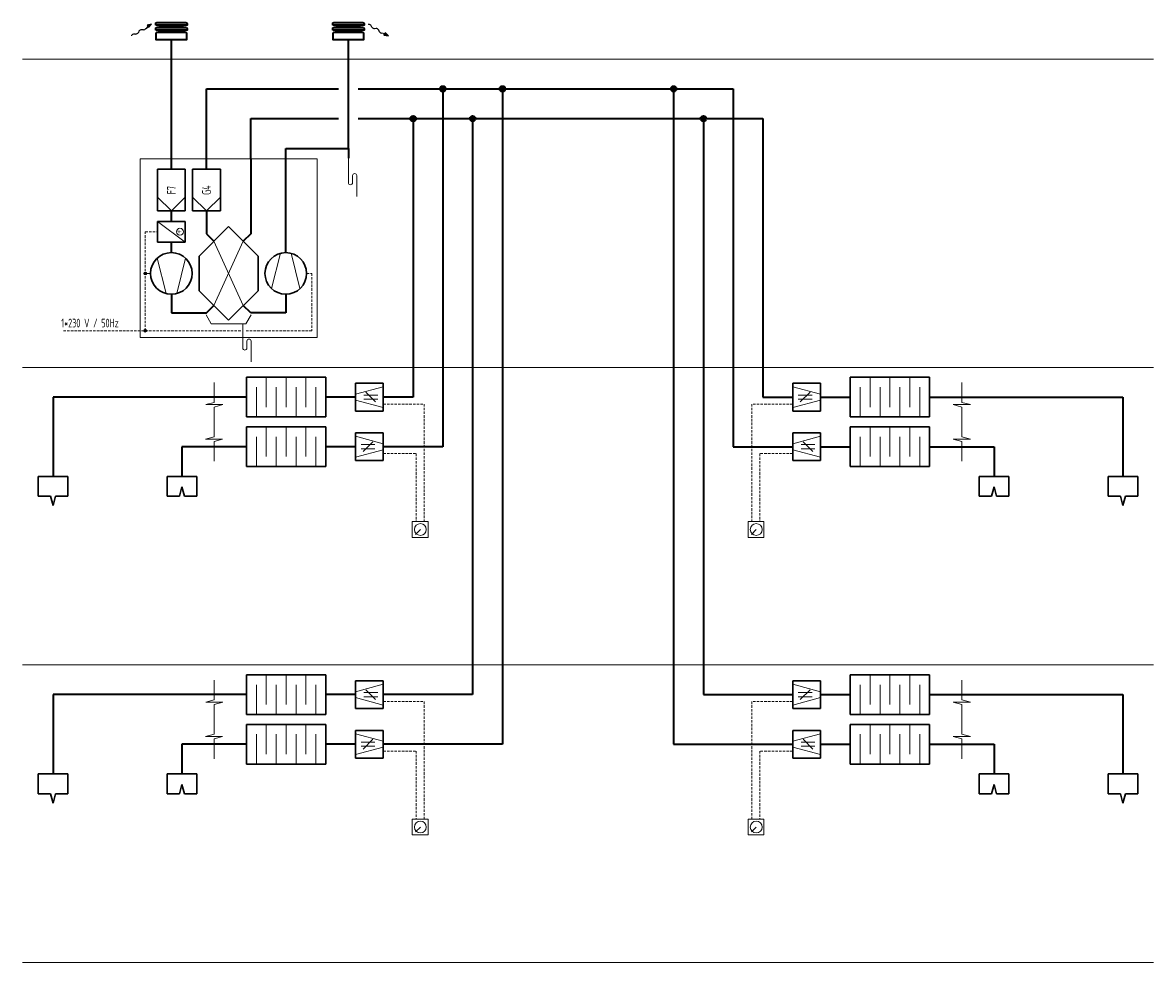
# Model space of a CAD drawing. Header units: millimetres. Extents: x -20688 to 44066, y -7315 to 67290.
# Tile 1 of 75: x -20076 to -8673, y 24087 to 33563. Entities that reach past the tile are written whole.
import ezdxf
from ezdxf.enums import TextEntityAlignment as Align

# ---------------------------------------------------------------- set-up
doc = ezdxf.new("R2010")
doc.units = ezdxf.units.MM
doc.linetypes.add('phl_thick', pattern=[0])
doc.linetypes.add('ČÁRKOVANÁ', pattern=[0.75, 0.5, -0.25])
for name, color, linetype, lineweight in [('4_VZT_POPIS_SYMBOLY', 7, 'Continuous', 15), ('VZT_30 DISTRIBUČNÍ PRVKY - OBRYS', 1, 'Continuous', 35), ('VZT_50 POPIS - OBECNE', 7, 'Continuous', 13), ('VZT_KOTY - DIMENZE', 7, 'Continuous', 5), ('VZT_POPIS - OBECNE', 7, 'Continuous', 5), ('VZT_POTRUBÍ - EHA (VÝFUK)', 14, 'Continuous', 35), ('VZT_POTRUBÍ - ETA (ODVOD)', 6, 'Continuous', 35), ('VZT_POTRUBÍ - ODA (SÁNÍ)', 3, 'Continuous', 35), ('VZT_POTRUBÍ - SUP (PŘÍVOD)', 5, 'Continuous', 35)]:
    doc.layers.add(name, color=color, linetype=linetype, lineweight=lineweight)
doc.styles.add('VZT_POPIS', font='isocp.shx', dxfattribs={"width": 0.6, "height": 125})

msp = doc.modelspace()

# ---------------------------------------------------------------- hatches: boundary and pattern name
at = {"layer": '4_VZT_POPIS_SYMBOLY'}
h = msp.add_hatch(color=256, dxfattribs=at)
h.dxf.hatch_style = 1
edge = h.paths.add_edge_path()
edge.add_arc((-18839, 31034), 14, 0, 360)
h = msp.add_hatch(color=256, dxfattribs=at)
h.dxf.hatch_style = 1
edge = h.paths.add_edge_path()
edge.add_arc((-18839, 30457), 14, 0, 360)
at = {"layer": 'VZT_POTRUBÍ - ETA (ODVOD)'}
h = msp.add_hatch(color=256, dxfattribs=at)
h.dxf.hatch_style = 1
edge = h.paths.add_edge_path()
edge.add_arc((-15838, 32895), 28, 0, 360)
h = msp.add_hatch(color=256, dxfattribs=at)
h.dxf.hatch_style = 1
edge = h.paths.add_edge_path()
edge.add_arc((-15238, 32895), 28, 0, 360)
h = msp.add_hatch(color=256, dxfattribs=at)
h.dxf.hatch_style = 1
edge = h.paths.add_edge_path()
edge.add_arc((-13511, 32895), 28, 0, 360)
at = {"layer": 'VZT_POTRUBÍ - SUP (PŘÍVOD)'}
h = msp.add_hatch(color=256, dxfattribs=at)
h.dxf.hatch_style = 1
edge = h.paths.add_edge_path()
edge.add_arc((-16138, 32595), 28, 0, 360)
h = msp.add_hatch(color=256, dxfattribs=at)
h.dxf.hatch_style = 1
edge = h.paths.add_edge_path()
edge.add_arc((-15538, 32595), 28, 0, 360)
h = msp.add_hatch(color=256, dxfattribs=at)
h.dxf.hatch_style = 1
edge = h.paths.add_edge_path()
edge.add_arc((-13211, 32595), 28, 0, 360)

# ---------------------------------------------------------------- linework, layer by layer
at = {"layer": '4_VZT_POPIS_SYMBOLY'}
for p, q in [((-16791, 32195), (-16791, 31950)), ((-16749, 32020), (-16749, 31950)), ((-16707, 32020), (-16707, 31810)), ((-18576, 31664), (-18716, 31804)), ((-18576, 31664), (-18436, 31804)), ((-18222, 31664), (-18362, 31804)), ((-18222, 31664), (-18082, 31804)), ((-18716, 31559), (-18436, 31349)), ((-18630, 30831), (-18719, 31188)), ((-18522, 30831), (-18433, 31188)), ((-17476, 31237), (-17565, 30881)), ((-17368, 31237), (-17279, 30881)), ((-18226, 30618), (-18174, 30527)), ((-17825, 30527), (-17772, 30618)), ((-18174, 30527), (-17825, 30527)), ((-17856, 30527), (-17856, 30282)), ((-17814, 30352), (-17814, 30282)), ((-17772, 30352), (-17772, 30142)), ((-17719, 29587), (-17719, 29887)), ((-17619, 29687), (-17619, 29987)), ((-17519, 29587), (-17519, 29887)), ((-17419, 29687), (-17419, 29987)), ((-17319, 29587), (-17319, 29887)), ((-17219, 29687), (-17219, 29987)), ((-17119, 29587), (-17119, 29887)), ((-16439, 29892), (-16719, 29817)), ((-12310, 29892), (-12030, 29817)), ((-11630, 29587), (-11630, 29887)), ((-11530, 29687), (-11530, 29987)), ((-11430, 29587), (-11430, 29887)), ((-11330, 29687), (-11330, 29987)), ((-11230, 29587), (-11230, 29887)), ((-11130, 29687), (-11130, 29987)), ((-11030, 29587), (-11030, 29887)), ((-16495, 29808), (-16635, 29808)), ((-16495, 29766), (-16635, 29766)), ((-16516, 29738), (-16615, 29837)), ((-12254, 29808), (-12114, 29808)), ((-12254, 29766), (-12114, 29766)), ((-12234, 29738), (-12135, 29837)), ((-16439, 29682), (-16719, 29757)), ((-12310, 29682), (-12030, 29757)), ((-17619, 29187), (-17619, 29487)), ((-17419, 29187), (-17419, 29487)), ((-17219, 29187), (-17219, 29487)), ((-11530, 29187), (-11530, 29487)), ((-11330, 29187), (-11330, 29487)), ((-11130, 29187), (-11130, 29487)), ((-17719, 29087), (-17719, 29387)), ((-17519, 29087), (-17519, 29387)), ((-17319, 29087), (-17319, 29387)), ((-17119, 29087), (-17119, 29387)), ((-16719, 29392), (-16439, 29317)), ((-16663, 29308), (-16523, 29308)), ((-16643, 29238), (-16544, 29337)), ((-12030, 29392), (-12310, 29317)), ((-12086, 29308), (-12226, 29308)), ((-12107, 29238), (-12206, 29337)), ((-11630, 29087), (-11630, 29387)), ((-11430, 29087), (-11430, 29387)), ((-11230, 29087), (-11230, 29387)), ((-11030, 29087), (-11030, 29387)), ((-16719, 29182), (-16439, 29257)), ((-16663, 29266), (-16523, 29266)), ((-12030, 29182), (-12310, 29257)), ((-12086, 29266), (-12226, 29266)), ((-17619, 26687), (-17619, 26987)), ((-17419, 26687), (-17419, 26987)), ((-17219, 26687), (-17219, 26987)), ((-11530, 26687), (-11530, 26987)), ((-11330, 26687), (-11330, 26987)), ((-11130, 26687), (-11130, 26987)), ((-17719, 26587), (-17719, 26887)), ((-17519, 26587), (-17519, 26887)), ((-17319, 26587), (-17319, 26887)), ((-17119, 26587), (-17119, 26887)), ((-16439, 26892), (-16719, 26817)), ((-16495, 26808), (-16635, 26808)), ((-16516, 26738), (-16615, 26837)), ((-12310, 26892), (-12030, 26817)), ((-12254, 26808), (-12114, 26808)), ((-12234, 26738), (-12135, 26837)), ((-11630, 26587), (-11630, 26887)), ((-11430, 26587), (-11430, 26887)), ((-11230, 26587), (-11230, 26887)), ((-11030, 26587), (-11030, 26887)), ((-16439, 26682), (-16719, 26757)), ((-16495, 26766), (-16635, 26766)), ((-12310, 26682), (-12030, 26757)), ((-12254, 26766), (-12114, 26766)), ((-17619, 26187), (-17619, 26487)), ((-17419, 26187), (-17419, 26487)), ((-17219, 26187), (-17219, 26487)), ((-11530, 26187), (-11530, 26487)), ((-11330, 26187), (-11330, 26487)), ((-11130, 26187), (-11130, 26487)), ((-17719, 26087), (-17719, 26387)), ((-17519, 26087), (-17519, 26387)), ((-17319, 26087), (-17319, 26387)), ((-17119, 26087), (-17119, 26387)), ((-16719, 26392), (-16439, 26317)), ((-12030, 26392), (-12310, 26317)), ((-11630, 26087), (-11630, 26387)), ((-11430, 26087), (-11430, 26387)), ((-11230, 26087), (-11230, 26387)), ((-11030, 26087), (-11030, 26387)), ((-16719, 26182), (-16439, 26257)), ((-16663, 26308), (-16523, 26308)), ((-16663, 26266), (-16523, 26266)), ((-16643, 26238), (-16544, 26337)), ((-12030, 26182), (-12310, 26257)), ((-12086, 26308), (-12226, 26308)), ((-12086, 26266), (-12226, 26266)), ((-12107, 26238), (-12206, 26337))]:
    msp.add_line(p, q, dxfattribs=at)
at = {"layer": '4_VZT_POPIS_SYMBOLY', "lineweight": 30}
for p, q in [((-18716, 32084), (-18716, 31664)), ((-18436, 32084), (-18716, 32084)), ((-18436, 31664), (-18436, 32084)), ((-18362, 32084), (-18362, 31664)), ((-18082, 32084), (-18362, 32084)), ((-18082, 31664), (-18082, 32084)), ((-18716, 31664), (-18436, 31664)), ((-18362, 31664), (-18082, 31664)), ((-18716, 31559), (-18716, 31349)), ((-18436, 31559), (-18716, 31559)), ((-18436, 31349), (-18436, 31559)), ((-17999, 31506), (-18296, 31209)), ((-17702, 31209), (-17999, 31506)), ((-18716, 31349), (-18436, 31349)), ((-18296, 31209), (-18296, 30859)), ((-17702, 30859), (-17702, 31209)), ((-18296, 30859), (-17999, 30562)), ((-17999, 30562), (-17702, 30859)), ((-17019, 29987), (-17819, 29987)), ((-17819, 29987), (-17819, 29587)), ((-17019, 29587), (-17019, 29987)), ((-16439, 29927), (-16719, 29927)), ((-16719, 29927), (-16719, 29647)), ((-16439, 29647), (-16439, 29927)), ((-12310, 29927), (-12030, 29927)), ((-12310, 29647), (-12310, 29927)), ((-12030, 29927), (-12030, 29647)), ((-11730, 29987), (-10930, 29987)), ((-11730, 29587), (-11730, 29987)), ((-10930, 29987), (-10930, 29587)), ((-16719, 29647), (-16439, 29647)), ((-12030, 29647), (-12310, 29647)), ((-17819, 29587), (-17019, 29587)), ((-10930, 29587), (-11730, 29587)), ((-17019, 29487), (-17819, 29487)), ((-17819, 29487), (-17819, 29087)), ((-17019, 29087), (-17019, 29487)), ((-16719, 29427), (-16439, 29427)), ((-16719, 29147), (-16719, 29427)), ((-16439, 29427), (-16439, 29147)), ((-12030, 29427), (-12310, 29427)), ((-12310, 29427), (-12310, 29147)), ((-12030, 29147), (-12030, 29427)), ((-11730, 29487), (-10930, 29487)), ((-11730, 29087), (-11730, 29487)), ((-10930, 29487), (-10930, 29087)), ((-17819, 29087), (-17019, 29087)), ((-16439, 29147), (-16719, 29147)), ((-12310, 29147), (-12030, 29147)), ((-10930, 29087), (-11730, 29087)), ((-19619, 28987), (-19919, 28987)), ((-19919, 28987), (-19919, 28787)), ((-19619, 28787), (-19619, 28987)), ((-18319, 28987), (-18619, 28987)), ((-18619, 28987), (-18619, 28787)), ((-18319, 28787), (-18319, 28987)), ((-10430, 28787), (-10430, 28987)), ((-10430, 28987), (-10130, 28987)), ((-10130, 28987), (-10130, 28787)), ((-9130, 28787), (-9130, 28987)), ((-9130, 28987), (-8830, 28987)), ((-8830, 28987), (-8830, 28787)), ((-18494, 28787), (-18469, 28881)), ((-18469, 28881), (-18444, 28787)), ((-10280, 28881), (-10305, 28787)), ((-10255, 28787), (-10280, 28881)), ((-19919, 28787), (-19794, 28787)), ((-19794, 28787), (-19769, 28694)), ((-19769, 28694), (-19744, 28787)), ((-19744, 28787), (-19619, 28787)), ((-18619, 28787), (-18494, 28787)), ((-18444, 28787), (-18319, 28787)), ((-10305, 28787), (-10430, 28787)), ((-10130, 28787), (-10255, 28787)), ((-9005, 28787), (-9130, 28787)), ((-8980, 28694), (-9005, 28787)), ((-8955, 28787), (-8980, 28694)), ((-8830, 28787), (-8955, 28787)), ((-17019, 26987), (-17819, 26987)), ((-17819, 26987), (-17819, 26587)), ((-17019, 26587), (-17019, 26987)), ((-16439, 26927), (-16719, 26927)), ((-16719, 26927), (-16719, 26647)), ((-16439, 26647), (-16439, 26927)), ((-12310, 26927), (-12030, 26927)), ((-12310, 26647), (-12310, 26927)), ((-12030, 26927), (-12030, 26647)), ((-11730, 26987), (-10930, 26987)), ((-11730, 26587), (-11730, 26987)), ((-10930, 26987), (-10930, 26587)), ((-17819, 26587), (-17019, 26587)), ((-16719, 26647), (-16439, 26647)), ((-12030, 26647), (-12310, 26647)), ((-10930, 26587), (-11730, 26587)), ((-17019, 26487), (-17819, 26487)), ((-17819, 26487), (-17819, 26087)), ((-17019, 26087), (-17019, 26487)), ((-11730, 26487), (-10930, 26487)), ((-11730, 26087), (-11730, 26487)), ((-10930, 26487), (-10930, 26087)), ((-16719, 26427), (-16439, 26427)), ((-16719, 26147), (-16719, 26427)), ((-16439, 26427), (-16439, 26147)), ((-12030, 26427), (-12310, 26427)), ((-12310, 26427), (-12310, 26147)), ((-12030, 26147), (-12030, 26427)), ((-16439, 26147), (-16719, 26147)), ((-12310, 26147), (-12030, 26147)), ((-17819, 26087), (-17019, 26087)), ((-10930, 26087), (-11730, 26087)), ((-19619, 25987), (-19919, 25987)), ((-19919, 25987), (-19919, 25787)), ((-19619, 25787), (-19619, 25987)), ((-18319, 25987), (-18619, 25987)), ((-18619, 25987), (-18619, 25787)), ((-18319, 25787), (-18319, 25987)), ((-10430, 25787), (-10430, 25987)), ((-10430, 25987), (-10130, 25987)), ((-10130, 25987), (-10130, 25787)), ((-9130, 25787), (-9130, 25987)), ((-9130, 25987), (-8830, 25987)), ((-8830, 25987), (-8830, 25787)), ((-19919, 25787), (-19794, 25787)), ((-19794, 25787), (-19769, 25694)), ((-19769, 25694), (-19744, 25787)), ((-19744, 25787), (-19619, 25787)), ((-18619, 25787), (-18494, 25787)), ((-18494, 25787), (-18469, 25881)), ((-18469, 25881), (-18444, 25787)), ((-18444, 25787), (-18319, 25787)), ((-10305, 25787), (-10430, 25787)), ((-10280, 25881), (-10305, 25787)), ((-10255, 25787), (-10280, 25881)), ((-10130, 25787), (-10255, 25787)), ((-9005, 25787), (-9130, 25787)), ((-8980, 25694), (-9005, 25787)), ((-8955, 25787), (-8980, 25694)), ((-8830, 25787), (-8955, 25787))]:
    msp.add_line(p, q, dxfattribs=at)
at = {"layer": '4_VZT_POPIS_SYMBOLY'}
for centre, radius in [((-18489, 31454), 35), ((-18839, 31034), 14), ((-18839, 30457), 14)]:
    msp.add_circle(centre, radius, dxfattribs=at)
at = {"layer": '4_VZT_POPIS_SYMBOLY', "lineweight": 30}
for centre in [(-18576, 31034), (-17422, 31034)]:
    msp.add_circle(centre, 210, dxfattribs=at)
at = {"layer": '4_VZT_POPIS_SYMBOLY'}
for centre, start, end in [((-16770, 31950), 180, 0), ((-16728, 32020), 0, 180), ((-17793, 30352), 0, 180), ((-17835, 30282), 180, 0)]:
    msp.add_arc(centre, 21, start, end, dxfattribs=at)
at = {"layer": 'VZT_30 DISTRIBUČNÍ PRVKY - OBRYS', "linetype": 'phl_thick'}
for points in [[(-18734, 33539), (-18734, 33553, -0.414214), (-18724, 33563), (-18429, 33563, -0.414214), (-18418, 33553), (-18418, 33539)], [(-16949, 33539), (-16949, 33553, -0.414214), (-16939, 33563), (-16644, 33563, -0.414214), (-16633, 33553), (-16633, 33539)], [(-18734, 33488), (-18734, 33503, -0.414214), (-18724, 33513), (-18429, 33513, -0.414214), (-18418, 33503), (-18418, 33488)], [(-16949, 33488), (-16949, 33503, -0.414214), (-16939, 33513), (-16644, 33513, -0.414214), (-16633, 33503), (-16633, 33488)]]:
    msp.add_lwpolyline(points, format="xyb", close=True, dxfattribs=at)
for points in [[(-18673, 33519), (-18673, 33533), (-18479, 33533), (-18479, 33519)], [(-16888, 33519), (-16888, 33533), (-16694, 33533), (-16694, 33519)], [(-18479, 33470), (-18479, 33484), (-18673, 33484), (-18673, 33470)], [(-16694, 33470), (-16694, 33484), (-16888, 33484), (-16888, 33470)]]:
    msp.add_lwpolyline(points, close=True, dxfattribs=at)
for points in [[(-18734, 33454), (-18734, 33394), (-18419, 33394), (-18419, 33454, 0.414214), (-18429, 33464), (-18723, 33464, 0.414214), (-18734, 33454)], [(-16949, 33454), (-16949, 33394), (-16634, 33394), (-16634, 33454, 0.414214), (-16644, 33464), (-16938, 33464, 0.414214), (-16949, 33454)]]:
    msp.add_lwpolyline(points, format="xyb", dxfattribs=at)
for centre, start, end in [((-18619, 32856), 94.6512, 99.003), ((-18619, 32808), 94.6512, 99.003), ((-18533, 32856), 80.997, 85.3488), ((-18533, 32808), 80.997, 85.3488), ((-16834, 32856), 94.6512, 99.003), ((-16834, 32808), 94.6512, 99.003), ((-16748, 32856), 80.997, 85.3488), ((-16748, 32808), 80.997, 85.3488)]:
    msp.add_arc(centre, 665, start, end, dxfattribs=at)
at = {"layer": 'VZT_50 POPIS - OBECNE', "color": 0, "lineweight": -2}
for p, q in [((-18814, 33525), (-18834, 33502)), ((-18777, 33547), (-18821, 33537)), ((-18821, 33537), (-18814, 33525)), ((-18807, 33513), (-18814, 33525)), ((-18807, 33513), (-18777, 33547)), ((-16553, 33517), (-16561, 33531)), ((-18936, 33448), (-18951, 33448)), ((-18903, 33476), (-18909, 33464)), ((-18857, 33492), (-18876, 33492)), ((-16512, 33503), (-16526, 33502)), ((-16476, 33471), (-16485, 33488)), ((-16425, 33450), (-16455, 33456)), ((-16432, 33438), (-16425, 33450)), ((-16432, 33438), (-16388, 33429)), ((-16419, 33462), (-16425, 33450)), ((-16388, 33429), (-16419, 33462))]:
    msp.add_line(p, q, dxfattribs=at)
at = {"layer": 'VZT_50 POPIS - OBECNE'}
for p, q in [((-16587, 33546), (-16590, 33546)), ((-18977, 33433), (-18979, 33430))]:
    msp.add_line(p, q, dxfattribs=at)
at = {"layer": 'VZT_50 POPIS - OBECNE', "linetype": 'phl_thick'}
for p, q in [((-20076, 33195), (-8673, 33195)), ((-18148, 31358), (-17851, 30711)), ((-18148, 30711), (-17851, 31358)), ((-18786, 31034), (-18839, 31034)), ((-20076, 30087), (-8673, 30087)), ((-18144, 29734), (-18144, 29934)), ((-10606, 29734), (-10606, 29934)), ((-18230, 29711), (-18144, 29734)), ((-18058, 29711), (-18230, 29711)), ((-18145, 29687), (-18058, 29711)), ((-18145, 29387), (-18145, 29687)), ((-10605, 29687), (-10692, 29711)), ((-10692, 29711), (-10519, 29711)), ((-10519, 29711), (-10606, 29734)), ((-10605, 29387), (-10605, 29687)), ((-18231, 29364), (-18145, 29387)), ((-18059, 29364), (-18231, 29364)), ((-18146, 29341), (-18059, 29364)), ((-18146, 29141), (-18146, 29341)), ((-10604, 29341), (-10691, 29364)), ((-10691, 29364), (-10518, 29364)), ((-10518, 29364), (-10605, 29387)), ((-10604, 29141), (-10604, 29341)), ((-15988, 28532), (-16148, 28532)), ((-16148, 28532), (-16148, 28372)), ((-15988, 28372), (-15988, 28532)), ((-12601, 28532), (-12761, 28532)), ((-12761, 28532), (-12761, 28372)), ((-12601, 28372), (-12601, 28532)), ((-16148, 28372), (-15988, 28372)), ((-12761, 28372), (-12601, 28372)), ((-20076, 27087), (-8673, 27087)), ((-18144, 26734), (-18144, 26934)), ((-10606, 26734), (-10606, 26934)), ((-18230, 26711), (-18144, 26734)), ((-18058, 26711), (-18230, 26711)), ((-18145, 26687), (-18058, 26711)), ((-18145, 26387), (-18145, 26687)), ((-10605, 26687), (-10692, 26711)), ((-10692, 26711), (-10519, 26711)), ((-10519, 26711), (-10606, 26734)), ((-10605, 26387), (-10605, 26687)), ((-18231, 26364), (-18145, 26387)), ((-18059, 26364), (-18231, 26364)), ((-18146, 26341), (-18059, 26364)), ((-18146, 26141), (-18146, 26341)), ((-10604, 26341), (-10691, 26364)), ((-10691, 26364), (-10518, 26364)), ((-10518, 26364), (-10605, 26387)), ((-10604, 26141), (-10604, 26341)), ((-15988, 25532), (-16148, 25532)), ((-16148, 25532), (-16148, 25372)), ((-15988, 25532), (-16148, 25532)), ((-16148, 25532), (-16148, 25372)), ((-15988, 25372), (-15988, 25532)), ((-15988, 25372), (-15988, 25532)), ((-12601, 25532), (-12761, 25532)), ((-12761, 25532), (-12761, 25372)), ((-12601, 25372), (-12601, 25532)), ((-16148, 25372), (-15988, 25372)), ((-16148, 25372), (-15988, 25372)), ((-12761, 25372), (-12601, 25372)), ((-20076, 24087), (-8673, 24087))]:
    msp.add_line(p, q, dxfattribs=at)
at = {"layer": 'VZT_50 POPIS - OBECNE', "linetype": 'ČÁRKOVANÁ', "ltscale": 50}
for p, q in [((-18839, 30457), (-18839, 31454)), ((-18839, 31454), (-18716, 31454)), ((-17212, 31034), (-17160, 31034)), ((-17160, 31034), (-17160, 30457)), ((-17877, 30457), (-19673, 30457)), ((-17160, 30457), (-17835, 30457)), ((-16439, 29717), (-16028, 29717)), ((-16028, 29717), (-16028, 28532)), ((-12310, 29717), (-12721, 29717)), ((-12721, 29717), (-12721, 28532)), ((-16439, 29217), (-16108, 29217)), ((-16108, 29217), (-16108, 28532)), ((-12310, 29217), (-12641, 29217)), ((-12641, 29217), (-12641, 28532)), ((-16439, 26717), (-16028, 26717)), ((-16028, 26717), (-16028, 25532)), ((-12310, 26717), (-12721, 26717)), ((-12721, 26717), (-12721, 25532)), ((-16439, 26217), (-16108, 26217)), ((-16108, 26217), (-16108, 25532)), ((-12310, 26217), (-12641, 26217)), ((-12641, 26217), (-12641, 25532))]:
    msp.add_line(p, q, dxfattribs=at)
at = {"layer": 'VZT_50 POPIS - OBECNE', "color": 0, "lineweight": -2}
for centre, major_axis, start_param, end_param in [((-16579, 33530), (18.8, -10.5), 0.766537, 2.320574), ((-18960, 33432), (18.5, 11), 0.766537, 2.320574), ((-18927, 33464), (18.5, 11), 3.908129, 5.516649), ((-18885, 33476), (18.5, 11), 0.766537, 2.375056), ((-18848, 33508), (18.5, 11), 3.908129, 5.191299), ((-16535, 33518), (18.8, -10.5), 3.908129, 5.516649), ((-16503, 33488), (18.8, -10.5), 0.766537, 2.375056), ((-16458, 33471), (18.8, -10.5), 3.908129, 5.191299)]:
    msp.add_ellipse(centre, major_axis=major_axis, ratio=0.625, start_param=start_param, end_param=end_param, dxfattribs=at)
for points in [[(-18807, 33513), (-18821, 33537), (-18777, 33547)], [(-16432, 33438), (-16419, 33462), (-16388, 33429)]]:
    msp.add_solid(points, dxfattribs=at)
at = {"layer": 'VZT_KOTY - DIMENZE'}
for p, q in [((-16065, 28452), (-16115, 28403)), ((-12678, 28452), (-12727, 28403)), ((-16065, 25452), (-16115, 25403)), ((-16065, 25452), (-16115, 25403)), ((-12678, 25452), (-12727, 25403))]:
    msp.add_line(p, q, dxfattribs=at)
at = {"layer": 'VZT_POPIS - OBECNE'}
for p, q in [((-18891, 32189), (-17107, 32189)), ((-18891, 30387), (-18891, 32189)), ((-17107, 32189), (-17107, 30387)), ((-17107, 30387), (-18891, 30387))]:
    msp.add_line(p, q, dxfattribs=at)
for centre in [(-16065, 28452), (-12678, 28452), (-16065, 25452), (-16065, 25452), (-12678, 25452)]:
    msp.add_circle(centre, 60, dxfattribs=at)
at = {"layer": 'VZT_POTRUBÍ - EHA (VÝFUK)'}
for p, q in [((-16791, 32295), (-16791, 33394)), ((-17422, 32189), (-17422, 32295)), ((-17422, 32295), (-16791, 32295)), ((-16791, 32295), (-16791, 32195)), ((-17422, 31244), (-17422, 32189)), ((-17422, 30824), (-17422, 30637)), ((-17776, 30637), (-17851, 30711)), ((-17422, 30637), (-17776, 30637))]:
    msp.add_line(p, q, dxfattribs=at)
at = {"layer": 'VZT_POTRUBÍ - ETA (ODVOD)'}
for p, q in [((-18222, 32189), (-18222, 32895)), ((-18222, 32895), (-16891, 32895)), ((-16691, 32895), (-12911, 32895)), ((-15838, 32895), (-15838, 29287)), ((-15238, 32895), (-15238, 26287)), ((-13511, 32895), (-13511, 26287)), ((-12911, 32895), (-12911, 29287)), ((-18222, 32084), (-18222, 32189)), ((-18222, 31664), (-18222, 31432)), ((-18222, 31432), (-18148, 31358)), ((-17819, 29287), (-18469, 29287)), ((-18469, 29287), (-18469, 28987)), ((-16719, 29287), (-17019, 29287)), ((-15838, 29287), (-16439, 29287)), ((-12911, 29287), (-12310, 29287)), ((-12030, 29287), (-11730, 29287)), ((-10930, 29287), (-10280, 29287)), ((-10280, 29287), (-10280, 28987)), ((-17819, 26287), (-18469, 26287)), ((-18469, 26287), (-18469, 25987)), ((-16719, 26287), (-17019, 26287)), ((-15238, 26287), (-16439, 26287)), ((-13511, 26287), (-12310, 26287)), ((-12030, 26287), (-11730, 26287)), ((-10930, 26287), (-10280, 26287)), ((-10280, 26287), (-10280, 25987))]:
    msp.add_line(p, q, dxfattribs=at)
for centre in [(-15838, 32895), (-15238, 32895), (-13511, 32895)]:
    msp.add_circle(centre, 28, dxfattribs=at)
at = {"layer": 'VZT_POTRUBÍ - ODA (SÁNÍ)'}
for p, q in [((-18576, 32189), (-18576, 33394)), ((-18576, 32084), (-18576, 32189)), ((-18576, 31559), (-18576, 31664)), ((-18576, 31244), (-18576, 31349)), ((-18576, 30824), (-18576, 30637)), ((-18222, 30637), (-18148, 30711)), ((-18576, 30637), (-18222, 30637))]:
    msp.add_line(p, q, dxfattribs=at)
at = {"layer": 'VZT_POTRUBÍ - SUP (PŘÍVOD)'}
for p, q in [((-17776, 32189), (-17776, 32595)), ((-17776, 32595), (-16891, 32595)), ((-16691, 32595), (-12611, 32595)), ((-16138, 32595), (-16138, 29787)), ((-15538, 32595), (-15538, 26787)), ((-13211, 32595), (-13211, 26787)), ((-12611, 32595), (-12611, 29787)), ((-17776, 32189), (-17776, 31432)), ((-17776, 31432), (-17851, 31358)), ((-17819, 29787), (-19769, 29787)), ((-19769, 29787), (-19769, 28987)), ((-16719, 29787), (-17019, 29787)), ((-16138, 29787), (-16439, 29787)), ((-12611, 29787), (-12310, 29787)), ((-12030, 29787), (-11730, 29787)), ((-10930, 29787), (-8980, 29787)), ((-8980, 29787), (-8980, 28987)), ((-17819, 26787), (-19769, 26787)), ((-19769, 26787), (-19769, 25987)), ((-16719, 26787), (-17019, 26787)), ((-15538, 26787), (-16439, 26787)), ((-13211, 26787), (-12310, 26787)), ((-12030, 26787), (-11730, 26787)), ((-10930, 26787), (-8980, 26787)), ((-8980, 26787), (-8980, 25987))]:
    msp.add_line(p, q, dxfattribs=at)
for centre in [(-16138, 32595), (-15538, 32595), (-13211, 32595)]:
    msp.add_circle(centre, 28, dxfattribs=at)

# ---------------------------------------------------------------- texts
at = {"layer": '4_VZT_POPIS_SYMBOLY', "style": 'VZT_POPIS', "width": 0.7}
for s, rotation, p in [('F7', 90, (-18576, 31874)), ('G4', 90, (-18222, 31874)), ('+', 270, (-18489, 31454))]:
    msp.add_text(s, height=87.5, rotation=rotation, dxfattribs=at).set_placement(p, align=Align.MIDDLE)
msp.add_text('1*230 V / 50Hz', height=87.5, dxfattribs=at).set_placement((-19397, 30534), align=Align.MIDDLE)

doc.saveas('drawing.dxf')
